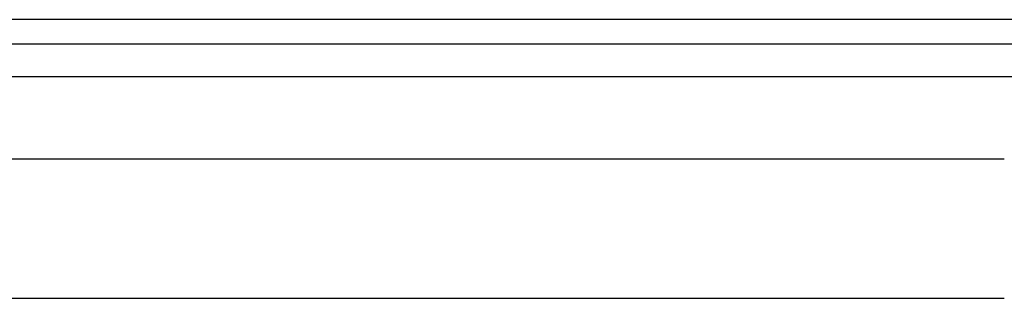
# Model space of a CAD drawing. Header units: inches. Extents: x 5 to 143, y 9 to 75.
# Tile 59 of 84: x 30.964 to 33.741, y 55.889 to 56.676. Entities that reach past the tile are written whole.
import ezdxf

# ---------------------------------------------------------------- set-up
doc = ezdxf.new("R2010")
doc.units = ezdxf.units.IN
doc.header["$MEASUREMENT"] = 0
doc.layers.add('Visible Edges(ANSI)', color=7, linetype='Continuous', lineweight=25)
doc.layers.add('Visible Tangent Edges(ANSI)', color=7, linetype='Continuous', lineweight=25)

msp = doc.modelspace()

# ---------------------------------------------------------------- linework, layer by layer
at = {"layer": 'Visible Edges(ANSI)'}
for p, q in [((34.4775, 56.6761), (4.8815, 56.6761)), ((4.8815, 56.6081), (34.4775, 56.6081)), ((5.5972, 56.2824), (33.7414, 56.2824)), ((33.7414, 55.8887), (5.5972, 55.8887))]:
    msp.add_line(p, q, dxfattribs=at)
at = {"layer": 'Visible Tangent Edges(ANSI)'}
msp.add_line((4.8815, 56.5151), (34.4775, 56.5151), dxfattribs=at)

doc.saveas('drawing.dxf')
